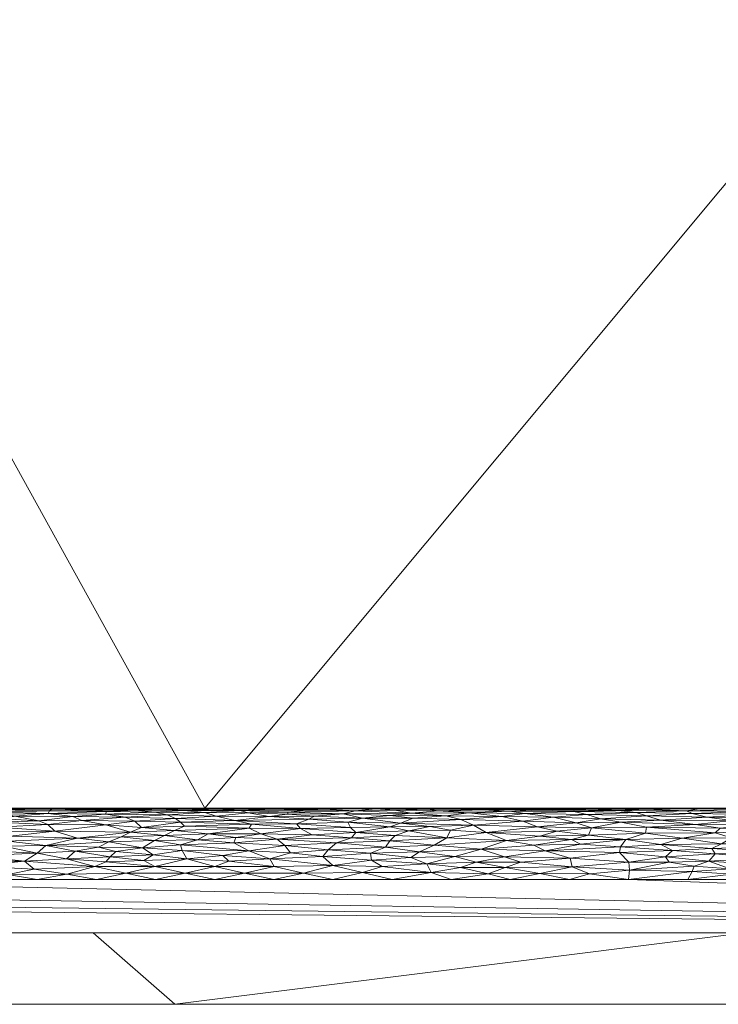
# Model space of a CAD drawing. Header units: millimetres. Extents: x -300 to 300, y 0 to 450.
# Tile 59 of 256: x -57 to -37, y 0 to 28. Entities that reach past the tile are written whole.
import ezdxf

# ---------------------------------------------------------------- set-up
doc = ezdxf.new("R2010")
doc.units = ezdxf.units.MM
doc.layers.add('A-GENM', color=13, linetype='Continuous')

# ---------------------------------------------------------------- blocks, each defined once
blk = doc.blocks.new('MODEL_CCAS0420-1080410R0 - MODEL_CCAS0420-1080410R0-453240-Preview')
at = {"layer": 'A-GENM', "lineweight": 9}
mesh = blk.add_polyface(dxfattribs=at)
corners = [(-296.159, -20, -110), (-295.657, -15.55, -110), (-294.177, -11.323, -110), (-291.793, -7.531, -110), (-288.625, -4.364, -110), (-284.831, -1.981, -110), (-280.602, -0.502, -110), (-276.147, 0, -110), (276.147, 0, -110), (280.596, -0.501, -110), (284.825, -1.978, -110), (288.619, -4.359, -110), (291.788, -7.525, -110), (294.174, -11.316, -110), (295.656, -15.545, -110), (296.159, -20, -110), (296.159, -426.171, -110), (295.658, -430.617, -110), (294.182, -434.842, -110), (291.802, -438.632, -110), (288.638, -441.797, -110), (284.848, -444.179, -110), (280.622, -445.657, -110), (276.171, -446.159, -110), (-276.171, -446.159, -110), (-280.617, -445.658, -110), (-284.842, -444.182, -110), (-288.632, -441.802, -110), (-291.797, -438.638, -110), (-294.179, -434.848, -110), (-295.657, -430.622, -110), (-296.159, -426.171, -110)]
mesh.append_faces([[corners[k] for k in face] for face in [(15, 12, 13, 14)]], dxfattribs={"vtx0": -1})
mesh.append_faces([[corners[k] for k in face] for face in [(16, 8, 15)]], dxfattribs={"vtx0": -1, "vtx1": -1})
mesh.append_faces([[corners[k] for k in face] for face in [(24, 31, 7, 8)]], dxfattribs={"vtx0": -1, "vtx1": -1, "vtx3": -1})
mesh.append_faces([[corners[k] for k in face] for face in [(31, 24, 25, 30), (18, 21, 22, 17), (17, 22, 23, 16)]], dxfattribs={"vtx0": -1, "vtx2": -1})
mesh.append_faces([[corners[k] for k in face] for face in [(0, 3, 4, 5), (0, 5, 6, 7)]], dxfattribs={"vtx0": -1, "vtx3": -1})
mesh.append_faces([[corners[k] for k in face] for face in [(28, 29, 27)]], dxfattribs={"vtx1": -1})
mesh.append_faces([[corners[k] for k in face] for face in [(25, 26, 30), (11, 12, 15, 10), (9, 10, 15, 8), (31, 0, 7)]], dxfattribs={"vtx1": -1, "vtx2": -1})
mesh.append_faces([[corners[k] for k in face] for face in [(23, 24, 8, 16)]], dxfattribs={"vtx1": -1, "vtx2": -1, "vtx3": -1})
mesh.append_faces([[corners[k] for k in face] for face in [(26, 27, 29, 30)]], dxfattribs={"vtx1": -1, "vtx3": -1})
mesh.append_faces([[corners[k] for k in face] for face in [(19, 20, 21, 18)]], dxfattribs={"vtx2": -1})
mesh.append_faces([[corners[k] for k in face] for face in [(0, 1, 2, 3)]], dxfattribs={"vtx3": -1})
mesh = blk.add_polyface(dxfattribs=at)
corners = [(279.918, 0, -2), (278.032, 0, -56), (276.147, 0, -110), (-276.147, 0, -110), (-278.032, 0, -56), (-279.918, 0, -2), (0, 0, -2)]
mesh.append_faces([[corners[k] for k in face] for face in [(6, 3, 4, 5)]], dxfattribs={"vtx0": -1})
mesh.append_faces([[corners[k] for k in face] for face in [(3, 6, 2)]], dxfattribs={"vtx0": -1, "vtx1": -1})
mesh.append_faces([[corners[k] for k in face] for face in [(1, 2, 6, 0)]], dxfattribs={"vtx1": -1})
mesh = blk.add_polyface(dxfattribs=at)
corners = [(279.918, 0, -2), (0, 0, -2), (-279.918, 0, -2), (-279.918, -0.586, -0.586), (-279.918, -2), (0, -2), (279.918, -2), (279.918, -0.586, -0.586), (-146.072, 0, -2), (-139.959, -2), (-209.938, -2), (-246.456, -2), (-73.036, 0, -2), (-212.995, 0, -2), (-69.979, -2), (-246.456, 0, -2), (146.072, -2), (139.959, 0, -2), (209.938, 0, -2), (246.456, 0, -2), (73.036, -2), (212.995, -2), (69.979, 0, -2), (246.456, -2), (-36.518, 0, -2), (-34.99, -2), (-52.485, -2), (34.99, 0, -2), (36.518, -2), (18.259, -2), (-263.187, -2), (-109.554, 0, -2), (-104.969, -2), (-122.464, -2), (263.187, 0, -2), (104.969, 0, -2), (109.554, -2), (91.295, -2), (-174.949, -2), (-179.533, 0, -2), (-162.803, 0, -2), (179.533, -2), (174.949, 0, -2), (192.444, 0, -2), (-157.454, -2), (-127.813, 0, -2), (-18.259, 0, -2), (-17.495, -2), (-229.726, 0, -2), (-228.197, -2), (229.726, -2), (228.197, 0, -2), (54.777, -2), (52.485, 0, -2), (-87.474, -2), (-91.295, 0, -2), (127.813, -2), (122.464, 0, -2), (-196.264, 0, -2), (-192.444, -2), (157.454, 0, -2), (162.803, -2), (-54.777, 0, -2), (17.495, 0, -2), (-263.187, 0, -2), (263.187, -2), (87.474, 0, -2), (196.264, -2)]
mesh.append_faces([[corners[k] for k in face] for face in [(44, 40, 38), (45, 33, 31), (46, 47, 1), (50, 51, 21), (52, 53, 28), (54, 55, 32), (56, 57, 36), (58, 59, 39), (60, 61, 42)]], dxfattribs={"vtx0": -1, "vtx1": -1})
mesh.append_faces([[corners[k] for k in face] for face in [(34, 65, 7), (30, 64, 3)]], dxfattribs={"vtx0": -1, "vtx1": -1, "vtx2": -1})
mesh.append_faces([[corners[k] for k in face] for face in [(5, 63, 1, 47), (42, 61, 41, 43), (19, 23, 65, 34), (32, 55, 31, 33), (28, 53, 27, 29), (39, 59, 38, 40), (36, 57, 35, 37), (21, 51, 18, 67), (63, 5, 29, 27), (67, 18, 43, 41), (37, 35, 66)]], dxfattribs={"vtx0": -1, "vtx2": -1})
mesh.append_faces([[corners[k] for k in face] for face in [(2, 3, 64)]], dxfattribs={"vtx1": -1})
mesh.append_faces([[corners[k] for k in face] for face in [(25, 47, 46, 24), (9, 33, 45, 8), (8, 40, 44, 9), (49, 10, 13, 48), (11, 49, 48, 15), (19, 51, 50, 23), (20, 37, 66, 22), (26, 25, 24, 62), (14, 26, 62, 12), (22, 53, 52, 20), (30, 11, 15, 64), (12, 55, 54, 14), (17, 57, 56, 16), (10, 59, 58, 13), (16, 61, 60, 17)]], dxfattribs={"vtx1": -1, "vtx3": -1})
mesh.append_faces([[corners[k] for k in face] for face in [(3, 4, 30), (65, 6, 7), (7, 0, 34)]], dxfattribs={"vtx2": -1})
mesh = blk.add_polyface(dxfattribs=at)
corners = [(-279.918, -2), (-292.651, -7.27), (-297.929, -20), (-297.929, -224.97), (-297.929, -429.94), (-292.661, -442.661), (-279.94, -447.929), (0, -447.929), (279.94, -447.929), (292.661, -442.661), (297.929, -429.94), (297.929, -224.97), (297.929, -20), (292.651, -7.27), (279.918, -2), (0, -2), (0, -3.5), (13.257, -3.5), (26.515, -3.5), (39.772, -3.5), (53.029, -3.5), (66.287, -3.5), (79.544, -3.5), (92.801, -3.5), (106.059, -3.5), (119.316, -3.5), (132.573, -3.5), (145.831, -3.5), (159.088, -3.5), (172.345, -3.5), (185.603, -3.5), (198.86, -3.5), (212.117, -3.5), (225.375, -3.5), (238.632, -3.5), (251.889, -3.5), (265.147, -3.5), (278.404, -3.5), (291.028, -7.487), (296.497, -19.511), (296.5, -32.769), (296.5, -46.026), (296.5, -59.283), (296.5, -72.541), (296.5, -85.798), (296.5, -99.055), (296.5, -112.313), (296.5, -125.57), (296.5, -138.827), (296.5, -152.085), (296.5, -165.342), (296.5, -178.599), (296.5, -191.857), (296.5, -205.114), (296.5, -218.371), (296.5, -231.629), (296.5, -244.886), (296.5, -258.143), (296.499, -271.401), (296.499, -284.658), (296.499, -297.915), (296.499, -311.173), (296.499, -324.43), (296.499, -337.687), (296.5, -350.945), (296.5, -364.202), (296.5, -377.459), (296.5, -390.717), (296.5, -403.974), (296.5, -417.231), (296.497, -430.489), (291.028, -442.513), (278.404, -446.5), (265.147, -446.5), (251.889, -446.5), (238.632, -446.5), (225.375, -446.5), (212.117, -446.5), (198.86, -446.5), (185.603, -446.5), (172.345, -446.5), (159.088, -446.5), (145.831, -446.5), (132.573, -446.5), (119.316, -446.5), (106.059, -446.5), (92.801, -446.5), (79.544, -446.5), (66.287, -446.5), (53.029, -446.5), (39.772, -446.5), (26.515, -446.5), (13.257, -446.5), (0, -446.5), (-12.926, -446.5), (-25.852, -446.5), (-38.777, -446.5), (-51.703, -446.5), (-64.629, -446.5), (-77.555, -446.5), (-90.48, -446.5), (-103.406, -446.5), (-116.332, -446.5), (-129.258, -446.5), (-142.183, -446.5), (-155.109, -446.5), (-168.035, -446.5), (-180.961, -446.5), (-193.887, -446.5), (-206.812, -446.5), (-219.738, -446.5), (-232.664, -446.5), (-245.59, -446.5), (-258.515, -446.5), (-271.441, -446.5), (-284.356, -445.968), (-294.544, -438.124), (-296.5, -425.35), (-296.5, -412.424), (-296.5, -399.498), (-296.5, -386.572), (-296.5, -373.646), (-296.5, -360.721), (-296.5, -347.795), (-296.499, -334.869), (-296.499, -321.943), (-296.499, -309.018), (-296.499, -296.092), (-296.499, -283.166), (-296.499, -270.24), (-296.5, -257.315), (-296.5, -244.389), (-296.5, -231.463), (-296.5, -218.537), (-296.5, -205.611), (-296.5, -192.686), (-296.5, -179.76), (-296.5, -166.834), (-296.5, -153.908), (-296.5, -140.983), (-296.5, -128.057), (-296.5, -115.131), (-296.5, -102.205), (-296.5, -89.28), (-296.5, -76.354), (-296.5, -63.428), (-296.5, -50.502), (-296.5, -37.576), (-296.5, -24.651), (-294.544, -11.876), (-284.356, -4.032), (-271.441, -3.5), (-258.515, -3.5), (-245.59, -3.5), (-232.664, -3.5), (-219.738, -3.5), (-206.812, -3.5), (-193.887, -3.5), (-180.961, -3.5), (-168.035, -3.5), (-155.109, -3.5), (-142.183, -3.5), (-129.258, -3.5), (-116.332, -3.5), (-103.406, -3.5), (-90.48, -3.5), (-77.555, -3.5), (-64.629, -3.5), (-51.703, -3.5), (-38.777, -3.5), (-25.852, -3.5), (-12.926, -3.5), (-294.538, -438.129), (-294.547, -438.108)]
mesh.append_faces([[corners[k] for k in face] for face in [(116, 172, 173)]])
mesh.append_faces([[corners[k] for k in face] for face in [(118, 4, 117), (6, 115, 5), (115, 6, 114), (7, 104, 6), (1, 150, 0), (151, 0, 150)]], dxfattribs={"vtx0": -1, "vtx1": -1})
mesh.append_faces([[corners[k] for k in face] for face in [(4, 124, 125), (7, 99, 100), (2, 148, 149), (149, 1, 2), (2, 141, 142), (0, 151, 152), (0, 160, 161, 15), (15, 165, 166), (15, 170, 171), (8, 81, 82, 7), (8, 72, 73), (11, 61, 62, 10), (12, 46, 47, 11), (38, 13, 14, 37), (13, 38, 39, 12)]], dxfattribs={"vtx0": -1, "vtx2": -1})
mesh.append_faces([[corners[k] for k in face] for face in [(4, 118, 119, 120), (4, 120, 121, 122), (3, 128, 129, 130), (3, 130, 131, 132), (3, 138, 139, 140), (0, 154, 155, 156), (0, 156, 157, 158), (15, 161, 162, 163), (15, 163, 164, 165), (8, 73, 74, 75), (7, 86, 87, 88), (7, 83, 84, 85), (10, 68, 69, 70), (11, 55, 56, 57), (14, 28, 29, 30), (14, 32, 33, 34), (15, 19, 20, 21), (12, 44, 45, 46), (11, 49, 50, 51), (11, 47, 48, 49), (12, 39, 40, 41)]], dxfattribs={"vtx0": -1, "vtx3": -1})
mesh.append_faces([[corners[k] for k in face] for face in [(123, 124, 4, 122), (127, 128, 3, 126), (113, 114, 6, 112), (111, 112, 6, 110), (109, 110, 6, 108), (107, 108, 6, 106), (96, 97, 7, 95), (105, 106, 6, 104), (103, 104, 7, 102), (101, 102, 7, 100), (98, 99, 7, 97), (94, 95, 7, 93), (135, 136, 3, 134), (137, 138, 3, 136), (133, 134, 3, 132), (145, 146, 2, 144), (147, 148, 2, 146), (143, 144, 2, 142), (149, 150, 1), (153, 154, 0, 152), (159, 160, 0, 158), (169, 170, 15, 168), (167, 168, 15, 166), (78, 79, 8, 77), (80, 81, 8, 79), (76, 77, 8, 75), (91, 92, 7, 90), (89, 90, 7, 88), (85, 86, 7), (82, 83, 7), (67, 68, 10, 66), (65, 66, 10, 64), (60, 61, 11, 59), (58, 59, 11, 57), (63, 64, 10, 62), (54, 55, 11, 53), (26, 27, 15, 25), (31, 32, 14, 30), (16, 17, 15, 171), (18, 19, 15, 17), (24, 25, 15, 23), (22, 23, 15, 21), (34, 35, 14), (52, 53, 11, 51), (36, 37, 14, 35), (42, 43, 12, 41), (43, 44, 12), (92, 93, 7)]], dxfattribs={"vtx1": -1, "vtx2": -1})
mesh.append_faces([[corners[k] for k in face] for face in [(3, 4, 125, 126), (2, 3, 140, 141), (71, 72, 8, 9), (70, 71, 9, 10), (27, 28, 14, 15)]], dxfattribs={"vtx1": -1, "vtx3": -1})
mesh.append_faces([[corners[k] for k in face] for face in [(4, 173, 117), (115, 172, 5)]], dxfattribs={"vtx2": -1})
mesh = blk.add_polyface(dxfattribs=at)
corners = [(38.547, -5.495, -1.858), (36.914, -5.494, -1.848), (37.791, -5.5, -2), (36.257, -5.324, -1.18), (36.419, -5.41, -1.406), (37.989, -5.349, -1.237), (36.293, -5.029, -0.71), (37.901, -5.044, -0.728), (37.206, -4.94, -0.612), (37.436, -4.364, -0.203), (35.821, -4.263, -0.158), (35.571, -4.431, -0.236), (37.791, -5.479, -1.712), (36.129, -3.92, -0.049), (36.062, -4.093, -0.096), (37.525, -4.016, -0.073), (36.869, -5.149, -0.869), (37.579, -5.249, -1.031), (38.151, -5.427, -1.463), (35.945, -5.228, -0.993), (36.221, -5.469, -1.651), (38.876, -5.163, -0.889), (39.272, -4.965, -0.637), (37.346, -4.807, -0.487), (38.268, -4.658, -0.373), (36.888, -4.663, -0.376), (35.753, -4.872, -0.545), (36.458, -3.5), (35.629, -3.678, -0.009), (36.884, -3.648, -0.006), (37.17, -4.504, -0.276), (36.28, -5.5, -2), (35.524, -5.494, -1.838), (36.921, -3.802, -0.026), (37.991, -3.728, -0.015), (37.93, -3.876, -0.039), (38.868, -4.481, -0.264), (37.347, -4.216, -0.14), (38.739, -4.135, -0.11), (38.539, -4.312, -0.179), (38.115, -3.5), (38.633, -3.989, -0.066), (35.437, -4.574, -0.318)]
mesh.append_faces([[corners[k] for k in face] for face in [(27, 29, 40)]], dxfattribs={"vtx0": -1, "vtx1": -1})
mesh.append_faces([[corners[k] for k in face] for face in [(0, 1, 2), (3, 4, 5), (6, 7, 8), (9, 10, 11), (1, 0, 12), (13, 14, 15), (16, 7, 6), (3, 5, 17), (18, 5, 4), (17, 16, 19), (20, 18, 4), (21, 16, 17), (21, 7, 16), (8, 22, 23), (23, 24, 25), (8, 26, 6), (25, 26, 23), (27, 28, 29), (24, 30, 25), (31, 1, 32), (32, 1, 20), (18, 20, 12), (17, 19, 3), (20, 1, 12), (29, 33, 34), (33, 15, 35), (30, 24, 36), (22, 8, 7), (26, 8, 23), (9, 11, 30), (10, 37, 14), (15, 14, 37), (38, 15, 37), (33, 35, 34), (9, 39, 37), (10, 9, 37), (36, 9, 30), (40, 29, 34), (28, 33, 29), (15, 33, 13), (15, 41, 35), (30, 42, 25)]], dxfattribs={"vtx0": -1, "vtx1": -1, "vtx2": -1})
mesh.append_faces([[corners[k] for k in face] for face in [(1, 31, 2)]], dxfattribs={"vtx0": -1, "vtx2": -1})
mesh = blk.add_polyface(dxfattribs=at)
corners = [(37.989, -5.349, -1.237), (39.556, -5.382, -1.322), (39.269, -5.284, -1.095), (40.943, -5.318, -1.167), (37.901, -5.044, -0.728), (38.876, -5.163, -0.889), (39.985, -5.11, -0.813), (40.809, -4.949, -0.62), (39.272, -4.965, -0.637), (37.579, -5.249, -1.031), (40.06, -5.438, -1.506), (38.151, -5.427, -1.463), (39.286, -5.473, -1.672), (37.991, -3.728, -0.015), (39.772, -3.5), (38.115, -3.5), (40.815, -5.473, -1.673), (40.558, -5.201, -0.948), (37.791, -5.479, -1.712), (38.547, -5.495, -1.858), (39.298, -4.795, -0.478), (40.893, -4.746, -0.438), (39.846, -4.62, -0.348), (40.023, -4.259, -0.157), (38.739, -4.135, -0.11), (38.539, -4.312, -0.179), (39.303, -5.5, -2), (37.791, -5.5, -2), (40.054, -5.494, -1.838), (40.815, -5.5, -2), (39.747, -3.762, -0.02), (39.761, -3.989, -0.066), (41.353, -3.859, -0.036), (38.633, -3.989, -0.066), (37.93, -3.876, -0.039), (40.867, -3.657, -0.007), (38.268, -4.658, -0.373), (38.868, -4.481, -0.264), (37.346, -4.807, -0.487), (37.436, -4.364, -0.203), (37.347, -4.216, -0.14), (40.003, -4.416, -0.229), (37.525, -4.016, -0.073)]
mesh.append_faces([[corners[k] for k in face] for face in [(26, 19, 27)]], dxfattribs={"vtx0": -1, "vtx1": -1})
mesh.append_faces([[corners[k] for k in face] for face in [(0, 1, 2), (1, 3, 2), (4, 5, 6), (6, 7, 8), (5, 9, 2), (10, 11, 12), (1, 0, 11), (16, 10, 12), (3, 17, 2), (5, 2, 17), (2, 9, 0), (18, 19, 12), (20, 21, 22), (23, 24, 25), (26, 28, 19), (19, 28, 12), (28, 16, 12), (11, 18, 12), (11, 10, 1), (30, 31, 32), (17, 6, 5), (31, 33, 24), (30, 13, 34), (30, 35, 14), (20, 22, 36), (20, 8, 7), (36, 22, 37), (38, 8, 20), (38, 20, 36), (37, 25, 39), (4, 6, 8), (25, 24, 40), (23, 31, 24), (25, 37, 41), (14, 13, 30), (34, 33, 30), (24, 33, 42), (30, 33, 31), (25, 41, 23), (22, 41, 37)]], dxfattribs={"vtx0": -1, "vtx1": -1, "vtx2": -1})
mesh.append_faces([[corners[k] for k in face] for face in [(13, 14, 15), (28, 26, 29)]], dxfattribs={"vtx0": -1, "vtx2": -1})
mesh = blk.add_polyface(dxfattribs=at)
corners = [(41.304, -5.406, -1.394), (40.943, -5.318, -1.167), (39.556, -5.382, -1.322), (40.003, -4.416, -0.229), (41.121, -4.486, -0.266), (42.109, -4.306, -0.177), (41.407, -4.101, -0.099), (42.792, -3.986, -0.065), (41.353, -3.859, -0.036), (41.874, -5.247, -1.027), (41.243, -5.085, -0.779), (40.558, -5.201, -0.948), (41.371, -4.623, -0.349), (39.846, -4.62, -0.348), (41.78, -4.854, -0.529), (40.893, -4.746, -0.438), (40.809, -4.949, -0.62), (40.815, -5.5, -2), (41.404, -5.495, -1.85), (40.054, -5.494, -1.838), (42.327, -4.977, -0.651), (42.261, -4.712, -0.412), (42.258, -3.672, -0.009), (40.867, -3.657, -0.007), (39.761, -3.989, -0.066), (40.815, -5.473, -1.673), (42.735, -5.134, -0.847), (42.681, -5.35, -1.24), (42.352, -5.46, -1.6), (41.301, -5.447, -1.541), (39.985, -5.11, -0.813), (43.113, -5.419, -1.436), (42.652, -5.489, -1.785), (42.326, -5.5, -2), (40.06, -5.438, -1.506), (39.298, -4.795, -0.478), (40.023, -4.259, -0.157), (43.25, -4.136, -0.11), (41.429, -3.5), (42.426, -4.464, -0.254), (43.086, -3.5), (39.772, -3.5), (39.747, -3.762, -0.02)]
mesh.append_faces([[corners[k] for k in face] for face in [(33, 18, 17), (41, 23, 38)]], dxfattribs={"vtx0": -1, "vtx1": -1})
mesh.append_faces([[corners[k] for k in face] for face in [(0, 1, 2), (3, 4, 5), (6, 7, 8), (9, 10, 11), (12, 4, 13), (14, 15, 16), (17, 18, 19), (16, 10, 20), (15, 21, 12), (15, 12, 13), (22, 23, 8), (24, 6, 8), (18, 25, 19), (1, 9, 11), (10, 26, 20), (26, 10, 9), (21, 15, 14), (27, 1, 0), (28, 29, 25), (30, 11, 10), (29, 31, 0), (25, 32, 28), (33, 32, 18), (29, 34, 25), (0, 2, 34), (25, 18, 32), (14, 16, 20), (35, 16, 15), (36, 6, 24), (6, 5, 37), (36, 3, 5), (23, 22, 38), (36, 5, 6), (39, 5, 4), (8, 23, 42), (4, 3, 13), (16, 30, 10), (27, 9, 1), (31, 29, 28), (34, 29, 0), (12, 39, 4)]], dxfattribs={"vtx0": -1, "vtx1": -1, "vtx2": -1})
mesh.append_faces([[corners[k] for k in face] for face in [(22, 40, 38)]], dxfattribs={"vtx0": -1, "vtx2": -1})
mesh = blk.add_polyface(dxfattribs=at)
corners = [(41.304, -5.406, -1.394), (43.113, -5.419, -1.436), (42.681, -5.35, -1.24), (42.735, -5.134, -0.847), (43.327, -5.262, -1.054), (44.472, -5.18, -0.915), (43.761, -4.82, -0.499), (42.327, -4.977, -0.651), (44.12, -5.026, -0.707), (44.251, -5.371, -1.292), (45.109, -5.428, -1.468), (43.838, -5.463, -1.619), (44.898, -5.289, -1.105), (44.487, -3.834, -0.031), (43.231, -3.836, -0.032), (44.048, -3.985, -0.065), (43.086, -3.5), (42.258, -3.672, -0.009), (43.71, -3.662, -0.008), (43.906, -4.352, -0.197), (43.25, -4.136, -0.11), (42.109, -4.306, -0.177), (42.652, -5.489, -1.785), (44.396, -5.492, -1.824), (43.838, -5.5, -2), (42.352, -5.46, -1.6), (41.874, -5.247, -1.027), (42.326, -5.5, -2), (41.78, -4.854, -0.529), (42.261, -4.712, -0.412), (43.189, -4.592, -0.329), (42.426, -4.464, -0.254), (41.371, -4.623, -0.349), (42.792, -3.986, -0.065), (44.865, -4.667, -0.38), (41.353, -3.859, -0.036), (44.744, -3.5), (45.216, -4.462, -0.253), (44.764, -4.883, -0.556), (44.644, -4.146, -0.114), (45.302, -3.696, -0.011), (41.407, -4.101, -0.099)]
mesh.append_faces([[corners[k] for k in face] for face in [(24, 22, 27)]], dxfattribs={"vtx0": -1, "vtx1": -1})
mesh.append_faces([[corners[k] for k in face] for face in [(0, 1, 2), (3, 4, 5), (6, 7, 8), (8, 7, 3), (9, 1, 10), (11, 10, 1), (12, 4, 9), (4, 2, 9), (13, 14, 15), (16, 17, 18), (19, 20, 21), (22, 23, 11), (22, 24, 23), (25, 11, 1), (9, 2, 1), (12, 5, 4), (5, 8, 3), (11, 25, 22), (26, 2, 4), (7, 6, 28), (29, 6, 30), (6, 29, 28), (31, 32, 30), (33, 20, 15), (31, 19, 21), (6, 34, 30), (17, 14, 18), (35, 14, 17), (13, 18, 14), (30, 37, 19), (30, 34, 37), (34, 6, 38), (30, 32, 29), (3, 26, 4), (33, 15, 14), (39, 15, 20), (19, 39, 20), (18, 13, 40), (35, 33, 14), (41, 20, 33), (8, 38, 6), (19, 31, 30)]], dxfattribs={"vtx0": -1, "vtx1": -1, "vtx2": -1})
mesh.append_faces([[corners[k] for k in face] for face in [(36, 16, 18)]], dxfattribs={"vtx1": -1, "vtx2": -1})
mesh = blk.add_polyface(dxfattribs=at)
corners = [(45.386, -5.475, -1.686), (45.109, -5.428, -1.468), (43.838, -5.463, -1.619), (46.105, -5.494, -1.848), (44.396, -5.492, -1.824), (45.349, -5.5, -2), (46.681, -3.863, -0.037), (45.429, -3.94, -0.054), (46.975, -4.037, -0.079), (46.861, -5.5, -2), (46.161, -5.076, -0.768), (44.12, -5.026, -0.707), (44.472, -5.18, -0.915), (44.898, -5.289, -1.105), (45.811, -5.215, -0.972), (45.216, -4.462, -0.253), (46.582, -4.406, -0.224), (45.627, -4.272, -0.162), (45.345, -4.983, -0.658), (46.461, -4.978, -0.652), (45.926, -4.867, -0.541), (45.302, -3.696, -0.011), (47.229, -3.691, -0.011), (46.401, -3.5), (44.644, -4.146, -0.114), (44.048, -3.985, -0.065), (44.744, -3.5), (43.71, -3.662, -0.008), (44.487, -3.834, -0.031), (44.865, -4.667, -0.38), (46.467, -4.579, -0.321), (43.906, -4.352, -0.197), (45.864, -5.362, -1.269), (46.319, -5.446, -1.538), (46.861, -5.476, -1.692), (44.251, -5.371, -1.292), (44.764, -4.883, -0.556), (46.316, -4.731, -0.426), (43.838, -5.5, -2), (46.462, -5.294, -1.117), (47.231, -5.221, -0.981), (45.879, -4.116, -0.104), (47.006, -4.239, -0.149)]
mesh.append_faces([[corners[k] for k in face] for face in [(26, 21, 23)]], dxfattribs={"vtx0": -1, "vtx1": -1})
mesh.append_faces([[corners[k] for k in face] for face in [(0, 1, 2), (3, 4, 5), (6, 7, 8), (10, 11, 12), (13, 14, 12), (15, 16, 17), (18, 19, 20), (21, 7, 6), (22, 23, 21), (24, 7, 25), (21, 26, 27), (28, 25, 7), (29, 30, 15), (15, 17, 31), (32, 1, 33), (4, 3, 0), (34, 0, 3), (2, 4, 0), (0, 34, 33), (35, 1, 32), (13, 35, 32), (12, 14, 10), (18, 11, 10), (36, 11, 18), (20, 37, 29), (39, 13, 32), (10, 14, 40), (13, 39, 14), (17, 24, 31), (16, 15, 30), (7, 24, 41), (21, 6, 22), (29, 37, 30), (24, 17, 41), (42, 41, 17), (7, 41, 8), (7, 21, 28), (0, 33, 1), (19, 18, 10), (36, 18, 20), (29, 36, 20)]], dxfattribs={"vtx0": -1, "vtx1": -1, "vtx2": -1})
mesh.append_faces([[corners[k] for k in face] for face in [(5, 9, 3), (38, 5, 4)]], dxfattribs={"vtx1": -1, "vtx2": -1})
mesh = blk.add_polyface(dxfattribs=at)
corners = [(45.879, -4.116, -0.104), (47.006, -4.239, -0.149), (46.975, -4.037, -0.079), (46.105, -5.494, -1.848), (47.687, -5.494, -1.842), (46.861, -5.476, -1.692), (47.431, -5.422, -1.445), (47.771, -5.336, -1.207), (45.864, -5.362, -1.269), (45.627, -4.272, -0.162), (46.582, -4.406, -0.224), (46.461, -4.978, -0.652), (47.639, -5.105, -0.807), (47.563, -4.961, -0.633), (48.309, -5.474, -1.678), (48.188, -4.334, -0.189), (48.342, -4.14, -0.112), (47.229, -3.691, -0.011), (48.058, -3.5), (46.401, -3.5), (48.886, -3.676, -0.009), (48.058, -3.888, -0.042), (49.311, -5.391, -1.349), (46.861, -5.5, -2), (48.373, -5.5, -2), (46.319, -5.446, -1.538), (48.806, -5.44, -1.513), (47.231, -5.221, -0.981), (46.462, -5.294, -1.117), (45.811, -5.215, -0.972), (48.734, -5.189, -0.928), (47.955, -4.523, -0.287), (46.467, -4.579, -0.321), (46.681, -3.863, -0.037), (47.418, -4.821, -0.5), (48.639, -4.752, -0.443), (47.535, -4.67, -0.382), (49.616, -4.627, -0.352), (46.316, -4.731, -0.426), (48.969, -4.93, -0.602), (45.926, -4.867, -0.541), (48.572, -5.277, -1.082), (49.077, -5.064, -0.753), (46.161, -5.076, -0.768)]
mesh.append_faces([[corners[k] for k in face] for face in [(0, 1, 2), (3, 4, 5), (6, 7, 8), (9, 10, 1), (11, 12, 13), (14, 6, 5), (15, 16, 1), (18, 17, 20), (20, 17, 21), (4, 14, 5), (7, 6, 22), (3, 23, 4), (5, 6, 25), (6, 14, 26), (7, 27, 28), (29, 28, 27), (27, 30, 12), (7, 28, 8), (31, 10, 32), (1, 10, 15), (1, 16, 2), (2, 16, 21), (33, 2, 21), (21, 17, 33), (34, 35, 36), (15, 10, 31), (36, 31, 32), (31, 36, 37), (32, 38, 36), (34, 13, 39), (38, 34, 36), (11, 34, 40), (34, 38, 40), (41, 27, 7), (13, 12, 42), (27, 12, 43), (27, 41, 30), (8, 25, 6), (12, 11, 43), (11, 13, 34), (34, 39, 35)]], dxfattribs={"vtx0": -1, "vtx1": -1, "vtx2": -1})
mesh.append_faces([[corners[k] for k in face] for face in [(17, 18, 19)]], dxfattribs={"vtx0": -1, "vtx2": -1})
mesh.append_faces([[corners[k] for k in face] for face in [(23, 24, 4)]], dxfattribs={"vtx1": -1, "vtx2": -1})
mesh = blk.add_polyface(dxfattribs=at)
corners = [(49.616, -4.627, -0.352), (50.081, -4.784, -0.468), (50.781, -4.673, -0.384), (48.058, -3.5), (48.886, -3.676, -0.009), (49.715, -3.5), (48.058, -3.888, -0.042), (49.708, -3.861, -0.036), (47.687, -5.494, -1.842), (49.129, -5.493, -1.828), (48.309, -5.474, -1.678), (49.736, -5.468, -1.644), (50.64, -5.494, -1.839), (48.806, -5.44, -1.513), (48.969, -4.93, -0.602), (47.563, -4.961, -0.633), (49.077, -5.064, -0.753), (48.188, -4.334, -0.189), (47.955, -4.523, -0.287), (49.408, -4.454, -0.249), (48.734, -5.189, -0.928), (47.639, -5.105, -0.807), (49.841, -5.266, -1.062), (48.572, -5.277, -1.082), (49.334, -5.332, -1.198), (50.435, -5.365, -1.276), (50.805, -5.154, -0.875), (49.822, -4.083, -0.093), (50.979, -4.015, -0.073), (50.419, -4.307, -0.177), (49.249, -4.25, -0.153), (50.537, -3.678, -0.009), (47.535, -4.67, -0.382), (48.639, -4.752, -0.443), (50.655, -5.431, -1.479), (49.311, -5.391, -1.349), (48.373, -5.5, -2), (49.884, -5.5, -2), (47.431, -5.422, -1.445), (48.342, -4.14, -0.112), (50.407, -4.937, -0.608), (50.341, -5.055, -0.742), (50.835, -4.53, -0.292), (47.771, -5.336, -1.207)]
mesh.append_faces([[corners[k] for k in face] for face in [(3, 4, 5)]], dxfattribs={"vtx0": -1, "vtx1": -1})
mesh.append_faces([[corners[k] for k in face] for face in [(0, 1, 2), (4, 6, 7), (8, 9, 10), (11, 9, 12), (13, 10, 11), (14, 15, 16), (17, 18, 19), (20, 16, 21), (22, 20, 23), (22, 24, 25), (20, 26, 16), (27, 28, 7), (29, 30, 19), (4, 31, 5), (7, 31, 4), (27, 7, 6), (0, 32, 33), (13, 34, 35), (9, 37, 12), (10, 9, 11), (11, 34, 13), (36, 9, 8), (35, 38, 13), (23, 24, 22), (17, 30, 39), (27, 6, 39), (40, 14, 41), (16, 41, 14), (27, 39, 30), (0, 42, 19), (18, 0, 19), (0, 33, 1), (14, 1, 33), (19, 30, 17), (27, 30, 29), (26, 20, 22), (24, 43, 35), (43, 24, 23), (25, 24, 35), (34, 25, 35), (16, 26, 41), (1, 14, 40)]], dxfattribs={"vtx0": -1, "vtx1": -1, "vtx2": -1})
mesh.append_faces([[corners[k] for k in face] for face in [(9, 36, 37)]], dxfattribs={"vtx0": -1, "vtx2": -1})
mesh = blk.add_polyface(dxfattribs=at)
corners = [(51.332, -5.279, -1.087), (51.647, -5.382, -1.321), (52.699, -5.317, -1.164), (52.197, -3.677, -0.009), (50.537, -3.678, -0.009), (51.372, -3.86, -0.036), (50.341, -5.055, -0.742), (52.22, -4.994, -0.67), (50.407, -4.937, -0.608), (51.854, -4.608, -0.34), (50.835, -4.53, -0.292), (50.781, -4.673, -0.384), (50.979, -4.015, -0.073), (51.143, -4.176, -0.124), (52.153, -4.078, -0.091), (51.313, -5.472, -1.664), (52.897, -5.473, -1.674), (52.232, -5.437, -1.5), (50.435, -5.365, -1.276), (49.841, -5.266, -1.062), (52.152, -5.494, -1.839), (50.805, -5.154, -0.875), (49.736, -5.468, -1.644), (50.655, -5.431, -1.479), (52.334, -4.469, -0.257), (52.5, -4.87, -0.543), (50.419, -4.307, -0.177), (49.408, -4.454, -0.249), (52.469, -5.212, -0.967), (51.372, -3.5), (49.715, -3.5), (49.708, -3.861, -0.036), (52.334, -5.11, -0.814), (50.64, -5.494, -1.839), (49.884, -5.5, -2), (51.396, -5.5, -2), (52.908, -5.5, -2), (51.55, -4.778, -0.464), (50.081, -4.784, -0.468), (52.286, -4.314, -0.18), (52.779, -4.736, -0.43), (49.616, -4.627, -0.352), (49.822, -4.083, -0.093)]
mesh.append_faces([[corners[k] for k in face] for face in [(0, 1, 2), (3, 4, 5), (6, 7, 8), (9, 10, 11), (12, 13, 14), (5, 12, 14), (15, 16, 17), (18, 0, 19), (16, 15, 20), (0, 21, 19), (22, 15, 23), (24, 10, 9), (7, 25, 8), (10, 24, 26), (27, 10, 26), (0, 2, 28), (21, 0, 28), (29, 4, 3), (31, 5, 4), (6, 32, 7), (21, 28, 32), (23, 17, 1), (17, 23, 15), (18, 23, 1), (15, 33, 20), (33, 35, 20), (22, 33, 15), (37, 11, 38), (13, 39, 14), (8, 37, 38), (37, 40, 9), (41, 11, 10), (37, 9, 11), (24, 39, 26), (0, 18, 1), (8, 25, 37), (31, 12, 5), (13, 42, 26), (42, 13, 12), (39, 13, 26), (6, 21, 32)]], dxfattribs={"vtx0": -1, "vtx1": -1, "vtx2": -1})
mesh.append_faces([[corners[k] for k in face] for face in [(4, 29, 30), (20, 35, 36)]], dxfattribs={"vtx0": -1, "vtx2": -1})
mesh.append_faces([[corners[k] for k in face] for face in [(34, 35, 33)]], dxfattribs={"vtx1": -1, "vtx2": -1})
mesh = blk.add_polyface(dxfattribs=at)
corners = [(53.669, -5.494, -1.838), (52.897, -5.473, -1.674), (52.152, -5.494, -1.839), (52.699, -5.317, -1.164), (53.05, -5.387, -1.337), (54.419, -5.331, -1.194), (52.197, -3.677, -0.009), (51.372, -3.86, -0.036), (53.052, -3.867, -0.038), (53.727, -4.83, -0.507), (52.5, -4.87, -0.543), (53.421, -4.957, -0.629), (54.414, -5.473, -1.672), (54.337, -4.556, -0.307), (53.058, -4.592, -0.329), (53.988, -4.695, -0.4), (53.356, -4.032, -0.078), (52.153, -4.078, -0.091), (53.091, -4.189, -0.129), (51.55, -4.778, -0.464), (52.779, -4.736, -0.43), (52.232, -5.437, -1.5), (53.602, -5.442, -1.522), (52.334, -5.11, -0.814), (53.606, -5.137, -0.851), (52.334, -4.469, -0.257), (53.392, -4.387, -0.215), (52.286, -4.314, -0.18), (54.146, -4.28, -0.166), (54.42, -5.029, -0.71), (52.469, -5.212, -0.967), (53.877, -5.246, -1.026), (51.647, -5.382, -1.321), (53.858, -3.681, -0.009), (53.029, -3.5), (54.42, -3.997, -0.068), (54.305, -4.137, -0.111), (51.372, -3.5), (52.908, -5.5, -2), (54.419, -5.5, -2), (54.417, -5.402, -1.38), (51.854, -4.608, -0.34), (52.22, -4.994, -0.67)]
mesh.append_faces([[corners[k] for k in face] for face in [(0, 1, 2), (3, 4, 5), (6, 7, 8), (9, 10, 11), (0, 12, 1), (13, 14, 15), (16, 17, 18), (19, 10, 20), (4, 21, 22), (22, 21, 1), (9, 15, 20), (9, 20, 10), (23, 24, 11), (25, 26, 27), (18, 26, 28), (24, 29, 11), (24, 30, 31), (3, 31, 30), (4, 3, 32), (3, 5, 31), (23, 30, 24), (6, 33, 34), (33, 6, 8), (17, 8, 7), (8, 16, 35), (18, 28, 36), (4, 32, 21), (38, 0, 2), (12, 22, 1), (4, 22, 40), (25, 41, 14), (14, 13, 26), (14, 26, 25), (16, 18, 36), (17, 27, 18), (26, 18, 27), (8, 17, 16), (41, 20, 14), (11, 10, 42), (14, 20, 15), (11, 42, 23), (9, 11, 29)]], dxfattribs={"vtx0": -1, "vtx1": -1, "vtx2": -1})
mesh.append_faces([[corners[k] for k in face] for face in [(6, 34, 37), (0, 38, 39)]], dxfattribs={"vtx0": -1, "vtx2": -1})
mesh = blk.add_polyface(dxfattribs=at)
corners = [(56.045, -5.044, -0.728), (55.85, -4.859, -0.533), (54.42, -5.029, -0.71), (56.427, -3.79, -0.024), (55.515, -3.647, -0.006), (54.732, -3.862, -0.037), (53.727, -4.83, -0.507), (54.414, -5.473, -1.672), (53.669, -5.494, -1.838), (55.175, -5.494, -1.84), (54.305, -4.137, -0.111), (54.146, -4.28, -0.166), (55.284, -4.292, -0.171), (53.606, -5.137, -0.851), (53.877, -5.246, -1.026), (55.099, -5.149, -0.869), (56.344, -3.5), (54.687, -3.5), (55.35, -5.262, -1.054), (55.212, -4.66, -0.375), (54.419, -5.331, -1.194), (56.039, -5.349, -1.237), (56.003, -5.423, -1.45), (54.417, -5.402, -1.38), (54.813, -5.443, -1.526), (53.602, -5.442, -1.522), (55.524, -4.083, -0.093), (56.704, -4.016, -0.073), (53.052, -3.867, -0.038), (53.858, -3.681, -0.009), (54.42, -3.997, -0.068), (53.029, -3.5), (53.05, -5.387, -1.337), (54.419, -5.5, -2), (55.931, -5.5, -2), (55.931, -5.473, -1.674), (53.392, -4.387, -0.215), (54.631, -4.409, -0.225), (56.105, -4.449, -0.246), (54.337, -4.556, -0.307), (53.356, -4.032, -0.078), (53.988, -4.695, -0.4), (56.303, -5.144, -0.861)]
mesh.append_faces([[corners[k] for k in face] for face in [(0, 1, 2), (3, 4, 5), (2, 1, 6), (7, 8, 9), (10, 11, 12), (13, 14, 15), (15, 14, 18), (15, 0, 2), (1, 19, 6), (20, 21, 18), (22, 21, 23), (24, 23, 25), (5, 26, 27), (28, 5, 29), (13, 15, 2), (20, 18, 14), (21, 20, 23), (5, 30, 26), (17, 29, 4), (5, 4, 29), (20, 32, 23), (9, 8, 33), (24, 35, 22), (7, 24, 25), (35, 7, 9), (35, 24, 7), (22, 23, 24), (11, 36, 37), (12, 11, 37), (38, 12, 37), (38, 37, 39), (30, 40, 10), (30, 10, 26), (28, 30, 5), (12, 26, 10), (41, 6, 19), (39, 41, 19), (38, 39, 19), (39, 37, 36), (18, 42, 15)]], dxfattribs={"vtx0": -1, "vtx1": -1, "vtx2": -1})
mesh.append_faces([[corners[k] for k in face] for face in [(29, 17, 31)]], dxfattribs={"vtx0": -1, "vtx2": -1})
mesh.append_faces([[corners[k] for k in face] for face in [(16, 17, 4), (33, 34, 9)]], dxfattribs={"vtx1": -1, "vtx2": -1})
mesh = blk.add_polyface(dxfattribs=at)
corners = [(57.454, -5.449, -1.551), (57.443, -5.388, -1.34), (56.003, -5.423, -1.45), (56.303, -5.144, -0.861), (56.045, -5.044, -0.728), (55.099, -5.149, -0.869), (55.85, -4.859, -0.533), (57.074, -4.849, -0.524), (57.103, -4.718, -0.416), (56.704, -4.016, -0.073), (56.343, -4.239, -0.149), (58.085, -4.16, -0.119), (56.427, -3.79, -0.024), (54.732, -3.862, -0.037), (56.039, -5.349, -1.237), (57.318, -5.334, -1.201), (58.148, -4.786, -0.47), (55.284, -4.292, -0.171), (56.105, -4.449, -0.246), (57.484, -5.111, -0.814), (57.447, -4.966, -0.639), (55.35, -5.262, -1.054), (56.968, -5.271, -1.071), (57.167, -4.578, -0.321), (55.212, -4.66, -0.375), (56.687, -5.494, -1.839), (57.39, -5.479, -1.709), (55.931, -5.473, -1.674), (57.293, -4.436, -0.239), (57.292, -5.197, -0.942), (57.855, -4.016, -0.073), (58.093, -3.872, -0.039), (57.172, -3.64, -0.006), (55.515, -3.647, -0.006), (56.344, -3.5), (58.001, -3.5), (58.039, -5.495, -1.851), (57.443, -5.5, -2), (55.931, -5.5, -2), (55.175, -5.494, -1.84), (55.524, -4.083, -0.093), (58.375, -5.215, -0.972), (57.529, -4.292, -0.171)]
mesh.append_faces([[corners[k] for k in face] for face in [(34, 32, 35), (37, 25, 38)]], dxfattribs={"vtx0": -1, "vtx1": -1})
mesh.append_faces([[corners[k] for k in face] for face in [(0, 1, 2), (3, 4, 5), (6, 7, 8), (9, 10, 11), (12, 13, 9), (14, 1, 15), (14, 2, 1), (7, 16, 8), (10, 17, 18), (4, 19, 20), (3, 21, 22), (6, 4, 20), (16, 7, 20), (23, 18, 24), (22, 21, 14), (25, 26, 27), (27, 0, 2), (28, 10, 18), (22, 29, 3), (9, 30, 31), (12, 9, 31), (12, 32, 33), (36, 25, 37), (38, 25, 39), (27, 39, 25), (33, 32, 34), (32, 12, 31), (17, 10, 40), (18, 23, 28), (10, 9, 40), (6, 20, 7), (23, 24, 8), (6, 8, 24), (19, 4, 3), (22, 41, 29), (14, 15, 22), (9, 11, 30), (27, 26, 0), (36, 26, 25), (11, 10, 42), (10, 28, 42), (19, 3, 29)]], dxfattribs={"vtx0": -1, "vtx1": -1, "vtx2": -1})
mesh = blk.add_polyface(dxfattribs=at)
corners = [(0, -113.079, -5), (74.359, -113.079, -5), (148.718, -113.079, -5), (223.077, -113.079, -5), (294.5, -132.968, -5), (294.499, -81.318, -5), (294.499, -29.667, -5), (258.762, -5.5, -5), (206.609, -5.5, -5), (154.956, -5.5, -5), (103.303, -5.5, -5), (51.652, -5.5, -5), (0, -5.5, -5), (-59.752, -5.5, -5), (-119.504, -5.5, -5), (-179.256, -5.5, -5), (-239.009, -5.5, -5), (-294.499, -25.775, -5), (-289.1, -8.453, -5), (-294.499, -73.214, -5), (-294.5, -132.968, -5), (-275.116, -113.088, -5), (-244.547, -113.079, -5), (-213.979, -113.079, -5), (-183.41, -113.079, -5), (-152.842, -113.079, -5), (-122.274, -113.079, -5), (-91.705, -113.079, -5), (-61.137, -113.079, -5), (-30.568, -113.079, -5), (-119.5, -65, -5), (-114.374, -52.626, -5), (-102, -47.5, -5), (-89.626, -52.626, -5), (-84.5, -65, -5), (-89.626, -77.374, -5), (-102, -82.5, -5), (-114.374, -77.374, -5), (17.5, -65, -5), (12.374, -77.374, -5), (0, -82.5, -5), (-12.374, -77.374, -5), (-17.5, -65, -5), (-12.374, -52.626, -5), (0, -47.5, -5), (12.374, -52.626, -5), (119.5, -65, -5), (114.374, -77.374, -5), (102, -82.5, -5), (89.626, -77.374, -5), (84.5, -65, -5), (89.626, -52.626, -5), (102, -47.5, -5), (114.374, -52.626, -5), (-290.42, -24.284, -5)]
mesh.append_faces([[corners[k] for k in face] for face in [(18, 17, 54)]])
mesh.append_faces([[corners[k] for k in face] for face in [(32, 14, 31), (42, 29, 41), (50, 1, 49), (8, 3, 7), (53, 10, 52)]], dxfattribs={"vtx0": -1, "vtx1": -1})
mesh.append_faces([[corners[k] for k in face] for face in [(13, 34, 42, 43)]], dxfattribs={"vtx0": -1, "vtx1": -1, "vtx3": -1})
mesh.append_faces([[corners[k] for k in face] for face in [(30, 24, 25, 37), (16, 22, 23, 15), (35, 27, 28, 34), (37, 25, 26, 36), (36, 26, 27, 35), (31, 14, 15, 30), (13, 33, 34), (0, 40, 41, 29), (11, 50, 51, 10), (12, 44, 45, 11), (10, 51, 52)]], dxfattribs={"vtx0": -1, "vtx2": -1})
mesh.append_faces([[corners[k] for k in face] for face in [(19, 21, 22, 16), (15, 23, 24, 30), (11, 45, 38, 50)]], dxfattribs={"vtx0": -1, "vtx2": -1, "vtx3": -1})
mesh.append_faces([[corners[k] for k in face] for face in [(20, 21, 19)]], dxfattribs={"vtx1": -1})
mesh.append_faces([[corners[k] for k in face] for face in [(47, 48, 2)]], dxfattribs={"vtx1": -1, "vtx2": -1})
mesh.append_faces([[corners[k] for k in face] for face in [(28, 29, 42, 34), (38, 39, 1, 50), (46, 47, 2, 9)]], dxfattribs={"vtx1": -1, "vtx2": -1, "vtx3": -1})
mesh.append_faces([[corners[k] for k in face] for face in [(13, 14, 32, 33), (12, 13, 43, 44), (39, 40, 0, 1), (48, 49, 1, 2), (2, 3, 8, 9), (53, 46, 9, 10)]], dxfattribs={"vtx1": -1, "vtx3": -1})
mesh.append_faces([[corners[k] for k in face] for face in [(16, 54, 19), (5, 6, 7)]], dxfattribs={"vtx2": -1})
mesh.append_faces([[corners[k] for k in face] for face in [(3, 4, 5, 7)]], dxfattribs={"vtx2": -1, "vtx3": -1})
mesh = blk.add_polyface(dxfattribs=at)
corners = [(6.456, -5.5, -5), (12.913, -5.5, -5), (12.093, -5.5, -2), (42.326, -5.5, -2), (38.739, -5.5, -5), (45.195, -5.5, -5), (96.847, -5.5, -5), (102.792, -5.5, -2), (96.746, -5.5, -2), (90.391, -5.5, -5), (90.699, -5.5, -2), (87.162, -5.5, -5), (58.108, -5.5, -5), (54.419, -5.5, -2), (51.652, -5.5, -5), (66.513, -5.5, -2), (71.021, -5.5, -5), (72.559, -5.5, -2), (36.28, -5.5, -2), (32.282, -5.5, -5), (64.565, -5.5, -5), (74.25, -5.5, -5), (0, -5.5, -2), (0, -5.5, -3.5), (6, -5.5, -2), (18.14, -5.5, -2), (19.369, -5.5, -5), (25.826, -5.5, -5), (24.186, -5.5, -2), (83.934, -5.5, -5), (78.606, -5.5, -2), (77.478, -5.5, -5), (30.233, -5.5, -2), (48.373, -5.5, -2), (0, -5.5, -5), (60.466, -5.5, -2), (84.652, -5.5, -2)]
mesh.append_faces([[corners[k] for k in face] for face in [(12, 13, 14), (15, 16, 17), (16, 15, 20), (29, 30, 31), (18, 4, 3), (13, 12, 35), (33, 14, 13), (10, 6, 8), (30, 29, 36)]], dxfattribs={"vtx0": -1, "vtx1": -1})
mesh.append_faces([[corners[k] for k in face] for face in [(23, 0, 24)]], dxfattribs={"vtx0": -1, "vtx1": -1, "vtx2": -1})
mesh.append_faces([[corners[k] for k in face] for face in [(3, 4, 5), (6, 7, 8), (18, 19, 4), (17, 16, 21), (25, 1, 26), (1, 25, 2), (0, 2, 24), (32, 27, 19), (26, 28, 25), (5, 33, 3), (19, 18, 32), (21, 30, 17), (11, 10, 36), (36, 29, 11)]], dxfattribs={"vtx0": -1, "vtx2": -1})
mesh.append_faces([[corners[k] for k in face] for face in [(22, 23, 24)]], dxfattribs={"vtx1": -1})
mesh.append_faces([[corners[k] for k in face] for face in [(0, 1, 2), (9, 6, 10, 11), (26, 27, 28), (32, 28, 27), (5, 14, 33), (12, 20, 35), (15, 35, 20), (21, 31, 30)]], dxfattribs={"vtx1": -1, "vtx2": -1})
mesh.append_faces([[corners[k] for k in face] for face in [(23, 34, 0)]], dxfattribs={"vtx2": -1})

msp = doc.modelspace()

# ---------------------------------------------------------------- block references
at = {"layer": 'A-GENM', "lineweight": 9, "rotation": 180}
msp.add_blockref('MODEL_CCAS0420-1080410R0 - MODEL_CCAS0420-1080410R0-453240-Preview', (0, 0, 850), dxfattribs=at)

doc.saveas('drawing.dxf')
